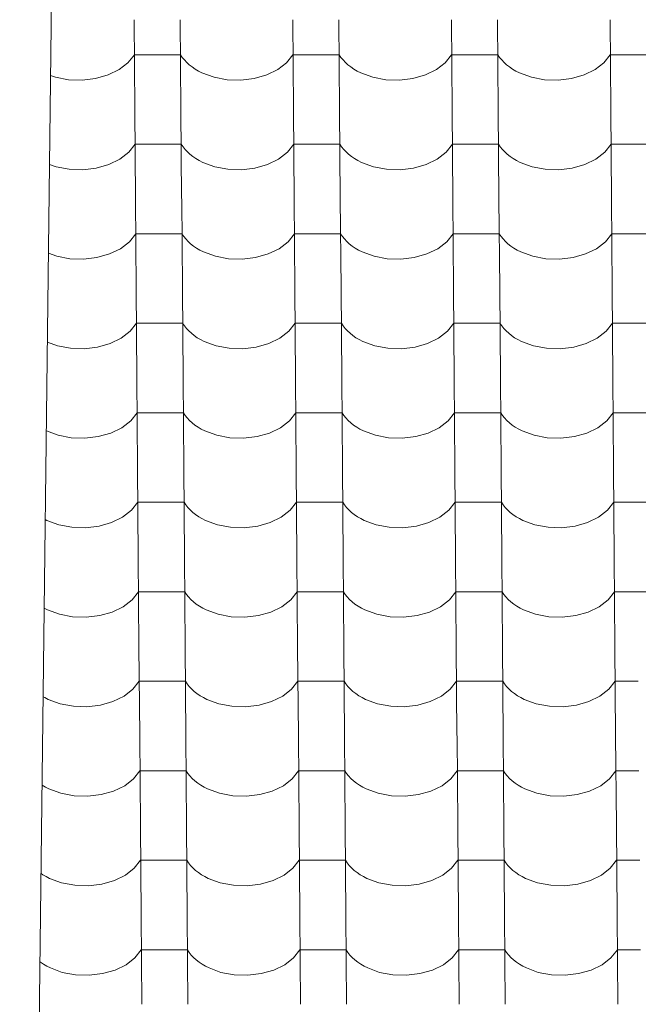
# Model space of a CAD drawing. Header units: millimetres. Extents: x -27785 to 104762, y -947 to 11132.
# Tile 11 of 146: x -20534 to -19891, y 8805 to 9829. Entities that reach past the tile are written whole.
import ezdxf

# ---------------------------------------------------------------- set-up
doc = ezdxf.new("R2010")
doc.units = ezdxf.units.MM
doc.header["$MEASUREMENT"] = 0
for name, color, linetype in [('POHLED JIŽNÍ_1_Bourané_Konstrukce - střechy a skořepiny', 7, 'Continuous'), ('POHLED JIŽNÍ_1_Bourané_Výplně - Povrchové', 7, 'Continuous'), ('POHLED JIŽNÍ_1_Konstrukce - nosné', 7, 'Continuous')]:
    doc.layers.add(name, color=color, linetype=linetype)

# ---------------------------------------------------------------- blocks, each defined once
blk = doc.blocks.new('*X2', base_point=(-29303.7, -27473.9))
at = {"layer": 'POHLED JIŽNÍ_1_Bourané_Výplně - Povrchové', "color": 7, "linetype": 'Continuous', "lineweight": 13}
for p, q in [((-20415.4, 9828.4), (-20414.7, 9735.7)), ((-20367.4, 9828.4), (-20366.7, 9735.7)), ((-20250.4, 9828.4), (-20249.7, 9735.7)), ((-20202.4, 9828.4), (-20201.7, 9735.7)), ((-20085.4, 9828.4), (-20084.7, 9735.7)), ((-20037.4, 9828.4), (-20036.7, 9735.7)), ((-19920.4, 9828.4), (-19919.7, 9735.7)), ((-20421.8, 9783.8), (-20415.1, 9792.2)), ((-20391.1, 9792.2), (-20415.1, 9792.2)), ((-20367.1, 9792.2), (-20391.1, 9792.2)), ((-20367.1, 9792.2), (-20365.3, 9789.4)), ((-20256.8, 9783.8), (-20250.2, 9792.2)), ((-20226.1, 9792.2), (-20250.2, 9792.2)), ((-20202.1, 9792.2), (-20226.1, 9792.2)), ((-20202.1, 9792.2), (-20200.3, 9789.4)), ((-20091.8, 9783.8), (-20085.2, 9792.2)), ((-20061.1, 9792.2), (-20085.2, 9792.2)), ((-20037.1, 9792.2), (-20061.1, 9792.2)), ((-20037.1, 9792.2), (-20035.3, 9789.4)), ((-19926.8, 9783.8), (-19920.2, 9792.2)), ((-19896.1, 9792.2), (-19920.2, 9792.2)), ((-19872.1, 9792.2), (-19896.1, 9792.2)), ((-20431, 9776.7), (-20421.8, 9783.8)), ((-20365.3, 9789.4), (-20363.1, 9786.7)), ((-20363.1, 9786.7), (-20360.7, 9784.1)), ((-20360.7, 9784.1), (-20358, 9781.7)), ((-20358, 9781.7), (-20355, 9779.4)), ((-20266, 9776.7), (-20256.8, 9783.8)), ((-20200.3, 9789.4), (-20198.1, 9786.7)), ((-20198.1, 9786.7), (-20195.7, 9784.1)), ((-20195.7, 9784.1), (-20193, 9781.7)), ((-20193, 9781.7), (-20190, 9779.4)), ((-20101, 9776.7), (-20091.8, 9783.8)), ((-20035.3, 9789.4), (-20033.1, 9786.7)), ((-20033.1, 9786.7), (-20030.7, 9784.1)), ((-20030.7, 9784.1), (-20028, 9781.7)), ((-20028, 9781.7), (-20025, 9779.4)), ((-19936, 9776.7), (-19926.8, 9783.8)), ((-20455.5, 9767.3), (-20442.4, 9771.1)), ((-20442.4, 9771.1), (-20431, 9776.7)), ((-20355, 9779.4), (-20351.8, 9777.2)), ((-20351.8, 9777.2), (-20348.4, 9775.2)), ((-20348.4, 9775.2), (-20344.8, 9773.3)), ((-20344.8, 9773.3), (-20332.3, 9768.7)), ((-20290.5, 9767.3), (-20277.4, 9771.1)), ((-20277.4, 9771.1), (-20266, 9776.7)), ((-20190, 9779.4), (-20186.8, 9777.2)), ((-20186.8, 9777.2), (-20183.4, 9775.2)), ((-20183.4, 9775.2), (-20179.8, 9773.3)), ((-20179.8, 9773.3), (-20167.3, 9768.7)), ((-20125.5, 9767.3), (-20112.4, 9771.1)), ((-20112.4, 9771.1), (-20101, 9776.7)), ((-20025, 9779.4), (-20021.8, 9777.2)), ((-20021.8, 9777.2), (-20018.4, 9775.2)), ((-20018.4, 9775.2), (-20014.8, 9773.3)), ((-20014.8, 9773.3), (-20002.3, 9768.7)), ((-19960.5, 9767.3), (-19947.5, 9771.1)), ((-19947.5, 9771.1), (-19936, 9776.7)), ((-20502.2, 9770.5), (-20497.3, 9768.7)), ((-20497.3, 9768.7), (-20483.6, 9766.1)), ((-20483.6, 9766.1), (-20469.4, 9765.7)), ((-20469.4, 9765.7), (-20455.5, 9767.3)), ((-20332.3, 9768.7), (-20318.6, 9766.1)), ((-20318.6, 9766.1), (-20304.4, 9765.7)), ((-20304.4, 9765.7), (-20290.5, 9767.3)), ((-20167.3, 9768.7), (-20153.6, 9766.1)), ((-20153.6, 9766.1), (-20139.4, 9765.7)), ((-20139.4, 9765.7), (-20125.5, 9767.3)), ((-20002.3, 9768.7), (-19988.6, 9766.1)), ((-19988.6, 9766.1), (-19974.4, 9765.7)), ((-19974.4, 9765.7), (-19960.5, 9767.3)), ((-20414.7, 9735.4), (-20414, 9642.7)), ((-20366.7, 9735.4), (-20366, 9642.7)), ((-20249.7, 9735.4), (-20249, 9642.7)), ((-20201.7, 9735.4), (-20201, 9642.7)), ((-20084.7, 9735.4), (-20084, 9642.7)), ((-20036.7, 9735.4), (-20036, 9642.7)), ((-19919.7, 9735.4), (-19919, 9642.7)), ((-20421, 9690.8), (-20414.4, 9699.2)), ((-20390.4, 9699.2), (-20414.4, 9699.2)), ((-20366.4, 9699.2), (-20390.4, 9699.2)), ((-20366.4, 9699.2), (-20364.5, 9696.4)), ((-20256, 9690.8), (-20249.4, 9699.2)), ((-20225.4, 9699.2), (-20249.4, 9699.2)), ((-20201.4, 9699.2), (-20225.4, 9699.2)), ((-20201.4, 9699.2), (-20199.6, 9696.4)), ((-20091, 9690.8), (-20084.4, 9699.2)), ((-20060.4, 9699.2), (-20084.4, 9699.2)), ((-20036.4, 9699.2), (-20060.4, 9699.2)), ((-20036.4, 9699.2), (-20034.6, 9696.4)), ((-19926, 9690.8), (-19919.4, 9699.2)), ((-19895.4, 9699.2), (-19919.4, 9699.2)), ((-19871.4, 9699.2), (-19895.4, 9699.2)), ((-20430.3, 9683.7), (-20421, 9690.8)), ((-20364.5, 9696.4), (-20362.4, 9693.7)), ((-20362.4, 9693.7), (-20360, 9691.1)), ((-20360, 9691.1), (-20357.3, 9688.7)), ((-20265.3, 9683.7), (-20256, 9690.8)), ((-20199.6, 9696.4), (-20197.4, 9693.7)), ((-20197.4, 9693.7), (-20195, 9691.1)), ((-20195, 9691.1), (-20192.3, 9688.7)), ((-20100.3, 9683.7), (-20091, 9690.8)), ((-20034.6, 9696.4), (-20032.4, 9693.7)), ((-20032.4, 9693.7), (-20030, 9691.1)), ((-20030, 9691.1), (-20027.3, 9688.7)), ((-19935.3, 9683.7), (-19926, 9690.8)), ((-20441.7, 9678.1), (-20430.3, 9683.7)), ((-20357.3, 9688.7), (-20354.3, 9686.3)), ((-20354.3, 9686.3), (-20351.1, 9684.2)), ((-20351.1, 9684.2), (-20347.7, 9682.1)), ((-20347.7, 9682.1), (-20344.1, 9680.3)), ((-20344.1, 9680.3), (-20331.6, 9675.7)), ((-20276.7, 9678.1), (-20265.3, 9683.7)), ((-20192.3, 9688.7), (-20189.3, 9686.3)), ((-20189.3, 9686.3), (-20186.1, 9684.2)), ((-20186.1, 9684.2), (-20182.7, 9682.1)), ((-20182.7, 9682.1), (-20179.1, 9680.3)), ((-20179.1, 9680.3), (-20166.6, 9675.7)), ((-20111.7, 9678.1), (-20100.3, 9683.7)), ((-20027.3, 9688.7), (-20024.3, 9686.3)), ((-20024.3, 9686.3), (-20021.1, 9684.2)), ((-20021.1, 9684.2), (-20017.7, 9682.1)), ((-20017.7, 9682.1), (-20014.1, 9680.3)), ((-20014.1, 9680.3), (-20001.6, 9675.7)), ((-19946.7, 9678.1), (-19935.3, 9683.7)), ((-20503.3, 9678.2), (-20496.6, 9675.7)), ((-20496.6, 9675.7), (-20482.9, 9673.1)), ((-20482.9, 9673.1), (-20468.7, 9672.7)), ((-20468.7, 9672.7), (-20454.7, 9674.3)), ((-20454.7, 9674.3), (-20441.7, 9678.1)), ((-20331.6, 9675.7), (-20317.9, 9673.1)), ((-20317.9, 9673.1), (-20303.7, 9672.7)), ((-20303.7, 9672.7), (-20289.7, 9674.3)), ((-20289.7, 9674.3), (-20276.7, 9678.1)), ((-20166.6, 9675.7), (-20152.9, 9673.1)), ((-20152.9, 9673.1), (-20138.7, 9672.7)), ((-20138.7, 9672.7), (-20124.8, 9674.3)), ((-20124.8, 9674.3), (-20111.7, 9678.1)), ((-20001.6, 9675.7), (-19987.9, 9673.1)), ((-19987.9, 9673.1), (-19973.7, 9672.7)), ((-19973.7, 9672.7), (-19959.8, 9674.3)), ((-19959.8, 9674.3), (-19946.7, 9678.1)), ((-20414, 9642.4), (-20413.3, 9549.7)), ((-20365.9, 9642.4), (-20365.2, 9549.7)), ((-20249, 9642.4), (-20248.3, 9549.7)), ((-20201, 9642.4), (-20200.2, 9549.7)), ((-20084, 9642.4), (-20083.3, 9549.7)), ((-20036, 9642.4), (-20035.2, 9549.7)), ((-19919, 9642.4), (-19918.3, 9549.7)), ((-20429.6, 9590.6), (-20420.3, 9597.8)), ((-20420.3, 9597.8), (-20413.7, 9606.2)), ((-20389.7, 9606.2), (-20413.7, 9606.2)), ((-20365.7, 9606.2), (-20389.7, 9606.2)), ((-20365.7, 9606.2), (-20363.8, 9603.4)), ((-20363.8, 9603.4), (-20361.7, 9600.7)), ((-20361.7, 9600.7), (-20359.3, 9598.1)), ((-20359.3, 9598.1), (-20356.6, 9595.7)), ((-20264.6, 9590.6), (-20255.3, 9597.8)), ((-20255.3, 9597.8), (-20248.7, 9606.2)), ((-20224.7, 9606.2), (-20248.7, 9606.2)), ((-20200.7, 9606.2), (-20224.7, 9606.2)), ((-20200.7, 9606.2), (-20198.8, 9603.4)), ((-20198.8, 9603.4), (-20196.7, 9600.7)), ((-20196.7, 9600.7), (-20194.3, 9598.1)), ((-20194.3, 9598.1), (-20191.6, 9595.7)), ((-20099.6, 9590.6), (-20090.3, 9597.8)), ((-20090.3, 9597.8), (-20083.7, 9606.2)), ((-20059.7, 9606.2), (-20083.7, 9606.2)), ((-20035.7, 9606.2), (-20059.7, 9606.2)), ((-20035.7, 9606.2), (-20033.8, 9603.4)), ((-20033.8, 9603.4), (-20031.7, 9600.7)), ((-20031.7, 9600.7), (-20029.3, 9598.1)), ((-20029.3, 9598.1), (-20026.6, 9595.7)), ((-19934.6, 9590.6), (-19925.3, 9597.8)), ((-19925.3, 9597.8), (-19918.7, 9606.2)), ((-19894.7, 9606.2), (-19918.7, 9606.2)), ((-19870.7, 9606.2), (-19894.7, 9606.2)), ((-20441, 9585.1), (-20429.6, 9590.6)), ((-20356.6, 9595.7), (-20353.6, 9593.3)), ((-20353.6, 9593.3), (-20350.4, 9591.2)), ((-20350.4, 9591.2), (-20347, 9589.1)), ((-20347, 9589.1), (-20343.3, 9587.3)), ((-20343.3, 9587.3), (-20330.8, 9582.7)), ((-20276, 9585.1), (-20264.6, 9590.6)), ((-20191.6, 9595.7), (-20188.6, 9593.3)), ((-20188.6, 9593.3), (-20185.4, 9591.2)), ((-20185.4, 9591.2), (-20182, 9589.1)), ((-20182, 9589.1), (-20178.3, 9587.3)), ((-20178.3, 9587.3), (-20165.9, 9582.7)), ((-20111, 9585.1), (-20099.6, 9590.6)), ((-20026.6, 9595.7), (-20023.6, 9593.3)), ((-20023.6, 9593.3), (-20020.4, 9591.2)), ((-20020.4, 9591.2), (-20017, 9589.1)), ((-20017, 9589.1), (-20013.3, 9587.3)), ((-20013.3, 9587.3), (-20000.9, 9582.7)), ((-19946, 9585.1), (-19934.6, 9590.6)), ((-20504.4, 9585.9), (-20495.8, 9582.7)), ((-20495.8, 9582.7), (-20482.2, 9580.1)), ((-20482.2, 9580.1), (-20468, 9579.7)), ((-20468, 9579.7), (-20454, 9581.3)), ((-20454, 9581.3), (-20441, 9585.1)), ((-20330.8, 9582.7), (-20317.2, 9580.1)), ((-20317.2, 9580.1), (-20303, 9579.7)), ((-20303, 9579.7), (-20289, 9581.3)), ((-20289, 9581.3), (-20276, 9585.1)), ((-20165.9, 9582.7), (-20152.2, 9580.1)), ((-20152.2, 9580.1), (-20138, 9579.7)), ((-20138, 9579.7), (-20124, 9581.3)), ((-20124, 9581.3), (-20111, 9585.1)), ((-20000.9, 9582.7), (-19987.2, 9580.1)), ((-19987.2, 9580.1), (-19973, 9579.7)), ((-19973, 9579.7), (-19959, 9581.3)), ((-19959, 9581.3), (-19946, 9585.1)), ((-20413.3, 9549.4), (-20412.5, 9456.7)), ((-20365.2, 9549.4), (-20364.5, 9456.7)), ((-20248.3, 9549.4), (-20247.5, 9456.7)), ((-20200.2, 9549.4), (-20199.5, 9456.7)), ((-20083.3, 9549.4), (-20082.5, 9456.7)), ((-20035.2, 9549.4), (-20034.5, 9456.7)), ((-19918.3, 9549.4), (-19917.6, 9456.7)), ((-20428.8, 9497.6), (-20419.6, 9504.8)), ((-20419.6, 9504.8), (-20413, 9513.2)), ((-20389, 9513.2), (-20413, 9513.2)), ((-20364.9, 9513.2), (-20389, 9513.2)), ((-20364.9, 9513.2), (-20363.1, 9510.4)), ((-20363.1, 9510.4), (-20361, 9507.7)), ((-20361, 9507.7), (-20358.5, 9505.1)), ((-20358.5, 9505.1), (-20355.8, 9502.7)), ((-20263.8, 9497.6), (-20254.6, 9504.8)), ((-20254.6, 9504.8), (-20248, 9513.2)), ((-20224, 9513.2), (-20248, 9513.2)), ((-20199.9, 9513.2), (-20224, 9513.2)), ((-20199.9, 9513.2), (-20198.1, 9510.4)), ((-20198.1, 9510.4), (-20196, 9507.7)), ((-20196, 9507.7), (-20193.5, 9505.1)), ((-20193.5, 9505.1), (-20190.8, 9502.7)), ((-20098.8, 9497.6), (-20089.6, 9504.8)), ((-20089.6, 9504.8), (-20083, 9513.2)), ((-20059, 9513.2), (-20083, 9513.2)), ((-20035, 9513.2), (-20059, 9513.2)), ((-20035, 9513.2), (-20033.1, 9510.4)), ((-20033.1, 9510.4), (-20031, 9507.7)), ((-20031, 9507.7), (-20028.5, 9505.1)), ((-20028.5, 9505.1), (-20025.8, 9502.7)), ((-19933.8, 9497.6), (-19924.6, 9504.8)), ((-19924.6, 9504.8), (-19918, 9513.2)), ((-19894, 9513.2), (-19918, 9513.2)), ((-19870, 9513.2), (-19894, 9513.2)), ((-20440.3, 9492), (-20428.8, 9497.6)), ((-20355.8, 9502.7), (-20352.9, 9500.3)), ((-20352.9, 9500.3), (-20349.7, 9498.1)), ((-20349.7, 9498.1), (-20346.2, 9496.1)), ((-20346.2, 9496.1), (-20342.6, 9494.3)), ((-20275.3, 9492), (-20263.8, 9497.6)), ((-20190.8, 9502.7), (-20187.9, 9500.3)), ((-20187.9, 9500.3), (-20184.7, 9498.1)), ((-20184.7, 9498.1), (-20181.2, 9496.1)), ((-20181.2, 9496.1), (-20177.6, 9494.3)), ((-20110.3, 9492), (-20098.8, 9497.6)), ((-20025.8, 9502.7), (-20022.9, 9500.3)), ((-20022.9, 9500.3), (-20019.7, 9498.1)), ((-20019.7, 9498.1), (-20016.2, 9496.1)), ((-20016.2, 9496.1), (-20012.6, 9494.3)), ((-19945.3, 9492), (-19933.8, 9497.6)), ((-20505.5, 9493.5), (-20495.1, 9489.7)), ((-20495.1, 9489.7), (-20481.4, 9487.1)), ((-20481.4, 9487.1), (-20467.3, 9486.7)), ((-20467.3, 9486.7), (-20453.3, 9488.3)), ((-20453.3, 9488.3), (-20440.3, 9492)), ((-20342.6, 9494.3), (-20330.1, 9489.7)), ((-20330.1, 9489.7), (-20316.4, 9487.1)), ((-20316.4, 9487.1), (-20302.3, 9486.7)), ((-20302.3, 9486.7), (-20288.3, 9488.3)), ((-20288.3, 9488.3), (-20275.3, 9492)), ((-20177.6, 9494.3), (-20165.1, 9489.7)), ((-20165.1, 9489.7), (-20151.5, 9487.1)), ((-20151.5, 9487.1), (-20137.3, 9486.7)), ((-20137.3, 9486.7), (-20123.3, 9488.3)), ((-20123.3, 9488.3), (-20110.3, 9492)), ((-20012.6, 9494.3), (-20000.1, 9489.7)), ((-20000.1, 9489.7), (-19986.5, 9487.1)), ((-19986.5, 9487.1), (-19972.3, 9486.7)), ((-19972.3, 9486.7), (-19958.3, 9488.3)), ((-19958.3, 9488.3), (-19945.3, 9492)), ((-20412.5, 9456.3), (-20411.8, 9363.7)), ((-20364.5, 9456.3), (-20363.8, 9363.7)), ((-20247.5, 9456.3), (-20246.8, 9363.7)), ((-20199.5, 9456.3), (-20198.8, 9363.7)), ((-20082.5, 9456.3), (-20081.8, 9363.7)), ((-20034.5, 9456.3), (-20033.8, 9363.7)), ((-19917.5, 9456.3), (-19916.8, 9363.7)), ((-20418.9, 9411.8), (-20412.3, 9420.2)), ((-20388.2, 9420.2), (-20412.3, 9420.2)), ((-20364.2, 9420.2), (-20388.2, 9420.2)), ((-20364.2, 9420.2), (-20362.4, 9417.4)), ((-20362.4, 9417.4), (-20360.2, 9414.7)), ((-20360.2, 9414.7), (-20357.8, 9412.1)), ((-20253.9, 9411.8), (-20247.3, 9420.2)), ((-20223.2, 9420.2), (-20247.3, 9420.2)), ((-20199.2, 9420.2), (-20223.2, 9420.2)), ((-20199.2, 9420.2), (-20197.4, 9417.4)), ((-20197.4, 9417.4), (-20195.2, 9414.7)), ((-20195.2, 9414.7), (-20192.8, 9412.1)), ((-20088.9, 9411.8), (-20082.3, 9420.2)), ((-20058.2, 9420.2), (-20082.3, 9420.2)), ((-20034.2, 9420.2), (-20058.2, 9420.2)), ((-20034.2, 9420.2), (-20032.4, 9417.4)), ((-20032.4, 9417.4), (-20030.2, 9414.7)), ((-20030.2, 9414.7), (-20027.8, 9412.1)), ((-19923.9, 9411.8), (-19917.3, 9420.2)), ((-19893.3, 9420.2), (-19917.3, 9420.2)), ((-19869.2, 9420.2), (-19893.3, 9420.2)), ((-20439.5, 9399), (-20428.1, 9404.6)), ((-20428.1, 9404.6), (-20418.9, 9411.8)), ((-20357.8, 9412.1), (-20355.1, 9409.6)), ((-20355.1, 9409.6), (-20352.1, 9407.3)), ((-20352.1, 9407.3), (-20348.9, 9405.1)), ((-20348.9, 9405.1), (-20345.5, 9403.1)), ((-20345.5, 9403.1), (-20341.9, 9401.3)), ((-20274.5, 9399), (-20263.1, 9404.6)), ((-20263.1, 9404.6), (-20253.9, 9411.8)), ((-20192.8, 9412.1), (-20190.1, 9409.6)), ((-20190.1, 9409.6), (-20187.2, 9407.3)), ((-20187.2, 9407.3), (-20183.9, 9405.1)), ((-20183.9, 9405.1), (-20180.5, 9403.1)), ((-20180.5, 9403.1), (-20176.9, 9401.3)), ((-20109.6, 9399), (-20098.1, 9404.6)), ((-20098.1, 9404.6), (-20088.9, 9411.8)), ((-20027.8, 9412.1), (-20025.1, 9409.6)), ((-20025.1, 9409.6), (-20022.2, 9407.3)), ((-20022.2, 9407.3), (-20019, 9405.1)), ((-20019, 9405.1), (-20015.5, 9403.1)), ((-20015.5, 9403.1), (-20011.9, 9401.3)), ((-19944.6, 9399), (-19933.1, 9404.6)), ((-19933.1, 9404.6), (-19923.9, 9411.8)), ((-20506.6, 9401.2), (-20494.4, 9396.7)), ((-20494.4, 9396.7), (-20480.7, 9394.1)), ((-20480.7, 9394.1), (-20466.5, 9393.6)), ((-20466.5, 9393.6), (-20452.6, 9395.3)), ((-20452.6, 9395.3), (-20439.5, 9399)), ((-20341.9, 9401.3), (-20329.4, 9396.7)), ((-20329.4, 9396.7), (-20315.7, 9394.1)), ((-20315.7, 9394.1), (-20301.5, 9393.6)), ((-20301.5, 9393.6), (-20287.6, 9395.3)), ((-20287.6, 9395.3), (-20274.5, 9399)), ((-20176.9, 9401.3), (-20164.4, 9396.7)), ((-20164.4, 9396.7), (-20150.7, 9394.1)), ((-20150.7, 9394.1), (-20136.5, 9393.6)), ((-20136.5, 9393.6), (-20122.6, 9395.3)), ((-20122.6, 9395.3), (-20109.6, 9399)), ((-20011.9, 9401.3), (-19999.4, 9396.7)), ((-19999.4, 9396.7), (-19985.7, 9394.1)), ((-19985.7, 9394.1), (-19971.5, 9393.6)), ((-19971.5, 9393.6), (-19957.6, 9395.3)), ((-19957.6, 9395.3), (-19944.6, 9399)), ((-20411.8, 9363.3), (-20411.1, 9270.7)), ((-20363.8, 9363.3), (-20363.1, 9270.7)), ((-20246.8, 9363.3), (-20246.1, 9270.7)), ((-20198.8, 9363.3), (-20198.1, 9270.7)), ((-20081.8, 9363.3), (-20081.1, 9270.7)), ((-20033.8, 9363.3), (-20033.1, 9270.7)), ((-19916.8, 9363.3), (-19916.1, 9270.7)), ((-20418.1, 9318.8), (-20411.5, 9327.2)), ((-20387.5, 9327.2), (-20411.5, 9327.2)), ((-20363.5, 9327.2), (-20387.5, 9327.2)), ((-20363.5, 9327.2), (-20361.7, 9324.4)), ((-20361.7, 9324.4), (-20359.5, 9321.7)), ((-20359.5, 9321.7), (-20357.1, 9319.1)), ((-20253.1, 9318.8), (-20246.5, 9327.2)), ((-20222.5, 9327.2), (-20246.5, 9327.2)), ((-20198.5, 9327.2), (-20222.5, 9327.2)), ((-20198.5, 9327.2), (-20196.7, 9324.4)), ((-20196.7, 9324.4), (-20194.5, 9321.7)), ((-20194.5, 9321.7), (-20192.1, 9319.1)), ((-20088.1, 9318.8), (-20081.5, 9327.2)), ((-20057.5, 9327.2), (-20081.5, 9327.2)), ((-20033.5, 9327.2), (-20057.5, 9327.2)), ((-20033.5, 9327.2), (-20031.7, 9324.4)), ((-20031.7, 9324.4), (-20029.5, 9321.7)), ((-20029.5, 9321.7), (-20027.1, 9319.1)), ((-19923.1, 9318.8), (-19916.5, 9327.2)), ((-19892.5, 9327.2), (-19916.5, 9327.2)), ((-19868.5, 9327.2), (-19892.5, 9327.2)), ((-20438.8, 9306), (-20427.4, 9311.6)), ((-20427.4, 9311.6), (-20418.1, 9318.8)), ((-20357.1, 9319.1), (-20354.4, 9316.6)), ((-20354.4, 9316.6), (-20351.4, 9314.3)), ((-20351.4, 9314.3), (-20348.2, 9312.1)), ((-20348.2, 9312.1), (-20344.8, 9310.1)), ((-20273.8, 9306), (-20262.4, 9311.6)), ((-20262.4, 9311.6), (-20253.1, 9318.8)), ((-20192.1, 9319.1), (-20189.4, 9316.6)), ((-20189.4, 9316.6), (-20186.4, 9314.3)), ((-20186.4, 9314.3), (-20183.2, 9312.1)), ((-20183.2, 9312.1), (-20179.8, 9310.1)), ((-20108.8, 9306), (-20097.4, 9311.6)), ((-20097.4, 9311.6), (-20088.1, 9318.8)), ((-20027.1, 9319.1), (-20024.4, 9316.6)), ((-20024.4, 9316.6), (-20021.4, 9314.3)), ((-20021.4, 9314.3), (-20018.2, 9312.1)), ((-20018.2, 9312.1), (-20014.8, 9310.1)), ((-19943.8, 9306), (-19932.4, 9311.6)), ((-19932.4, 9311.6), (-19923.1, 9318.8)), ((-20507.8, 9309.1), (-20506.2, 9308.3)), ((-20506.2, 9308.3), (-20493.7, 9303.7)), ((-20493.7, 9303.7), (-20480, 9301.1)), ((-20480, 9301.1), (-20465.8, 9300.6)), ((-20465.8, 9300.6), (-20451.9, 9302.3)), ((-20451.9, 9302.3), (-20438.8, 9306)), ((-20344.8, 9310.1), (-20341.2, 9308.3)), ((-20341.2, 9308.3), (-20328.7, 9303.7)), ((-20328.7, 9303.7), (-20315, 9301.1)), ((-20315, 9301.1), (-20300.8, 9300.6)), ((-20300.8, 9300.6), (-20286.9, 9302.3)), ((-20286.9, 9302.3), (-20273.8, 9306)), ((-20179.8, 9310.1), (-20176.2, 9308.3)), ((-20176.2, 9308.3), (-20163.7, 9303.7)), ((-20163.7, 9303.7), (-20150, 9301.1)), ((-20150, 9301.1), (-20135.8, 9300.6)), ((-20135.8, 9300.6), (-20121.9, 9302.3)), ((-20121.9, 9302.3), (-20108.8, 9306)), ((-20014.8, 9310.1), (-20011.2, 9308.3)), ((-20011.2, 9308.3), (-19998.7, 9303.7)), ((-19998.7, 9303.7), (-19985, 9301.1)), ((-19985, 9301.1), (-19970.8, 9300.6)), ((-19970.8, 9300.6), (-19956.9, 9302.3)), ((-19956.9, 9302.3), (-19943.8, 9306)), ((-20411.1, 9270.3), (-20410.4, 9177.6)), ((-20363.1, 9270.3), (-20362.3, 9177.6)), ((-20246.1, 9270.3), (-20245.4, 9177.6)), ((-20198.1, 9270.3), (-20197.3, 9177.6)), ((-20081.1, 9270.3), (-20080.4, 9177.6)), ((-20033.1, 9270.3), (-20032.3, 9177.6)), ((-19916.1, 9270.3), (-19915.4, 9177.6)), ((-20417.4, 9225.8), (-20410.8, 9234.2)), ((-20386.8, 9234.2), (-20410.8, 9234.2)), ((-20362.8, 9234.2), (-20386.8, 9234.2)), ((-20362.8, 9234.2), (-20360.9, 9231.4)), ((-20360.9, 9231.4), (-20358.8, 9228.7)), ((-20358.8, 9228.7), (-20356.4, 9226.1)), ((-20252.4, 9225.8), (-20245.8, 9234.2)), ((-20221.8, 9234.2), (-20245.8, 9234.2)), ((-20197.8, 9234.2), (-20221.8, 9234.2)), ((-20197.8, 9234.2), (-20195.9, 9231.4)), ((-20195.9, 9231.4), (-20193.8, 9228.7)), ((-20193.8, 9228.7), (-20191.4, 9226.1)), ((-20087.4, 9225.8), (-20080.8, 9234.2)), ((-20056.8, 9234.2), (-20080.8, 9234.2)), ((-20032.8, 9234.2), (-20056.8, 9234.2)), ((-20032.8, 9234.2), (-20030.9, 9231.4)), ((-20030.9, 9231.4), (-20028.8, 9228.7)), ((-20028.8, 9228.7), (-20026.4, 9226.1)), ((-19922.4, 9225.8), (-19915.8, 9234.2)), ((-19891.8, 9234.2), (-19915.8, 9234.2)), ((-19867.8, 9234.2), (-19891.8, 9234.2)), ((-20438.1, 9213), (-20426.7, 9218.6)), ((-20426.7, 9218.6), (-20417.4, 9225.8)), ((-20356.4, 9226.1), (-20353.7, 9223.6)), ((-20353.7, 9223.6), (-20350.7, 9221.3)), ((-20350.7, 9221.3), (-20347.5, 9219.1)), ((-20347.5, 9219.1), (-20344.1, 9217.1)), ((-20273.1, 9213), (-20261.7, 9218.6)), ((-20261.7, 9218.6), (-20252.4, 9225.8)), ((-20191.4, 9226.1), (-20188.7, 9223.6)), ((-20188.7, 9223.6), (-20185.7, 9221.3)), ((-20185.7, 9221.3), (-20182.5, 9219.1)), ((-20182.5, 9219.1), (-20179.1, 9217.1)), ((-20108.1, 9213), (-20096.7, 9218.6)), ((-20096.7, 9218.6), (-20087.4, 9225.8)), ((-20026.4, 9226.1), (-20023.7, 9223.6)), ((-20023.7, 9223.6), (-20020.7, 9221.3)), ((-20020.7, 9221.3), (-20017.5, 9219.1)), ((-20017.5, 9219.1), (-20014.1, 9217.1)), ((-19943.1, 9213), (-19931.7, 9218.6)), ((-19931.7, 9218.6), (-19922.4, 9225.8)), ((-20508.9, 9217), (-20505.4, 9215.3)), ((-20505.4, 9215.3), (-20493, 9210.7)), ((-20493, 9210.7), (-20479.3, 9208.1)), ((-20479.3, 9208.1), (-20465.1, 9207.6)), ((-20465.1, 9207.6), (-20451.1, 9209.3)), ((-20451.1, 9209.3), (-20438.1, 9213)), ((-20344.1, 9217.1), (-20340.4, 9215.3)), ((-20340.4, 9215.3), (-20328, 9210.7)), ((-20328, 9210.7), (-20314.3, 9208.1)), ((-20314.3, 9208.1), (-20300.1, 9207.6)), ((-20300.1, 9207.6), (-20286.1, 9209.3)), ((-20286.1, 9209.3), (-20273.1, 9213)), ((-20179.1, 9217.1), (-20175.4, 9215.3)), ((-20175.4, 9215.3), (-20163, 9210.7)), ((-20163, 9210.7), (-20149.3, 9208.1)), ((-20149.3, 9208.1), (-20135.1, 9207.6)), ((-20135.1, 9207.6), (-20121.1, 9209.3)), ((-20121.1, 9209.3), (-20108.1, 9213)), ((-20014.1, 9217.1), (-20010.4, 9215.3)), ((-20010.4, 9215.3), (-19998, 9210.7)), ((-19998, 9210.7), (-19984.3, 9208.1)), ((-19984.3, 9208.1), (-19970.1, 9207.6)), ((-19970.1, 9207.6), (-19956.1, 9209.3)), ((-19956.1, 9209.3), (-19943.1, 9213)), ((-20410.4, 9177.3), (-20409.6, 9084.6)), ((-20362.3, 9177.3), (-20361.6, 9084.6)), ((-20245.4, 9177.3), (-20244.6, 9084.6)), ((-20197.3, 9177.3), (-20196.6, 9084.6)), ((-20080.4, 9177.3), (-20079.7, 9084.6)), ((-20032.3, 9177.3), (-20031.6, 9084.6)), ((-19915.4, 9177.3), (-19914.7, 9084.6)), ((-20416.7, 9132.8), (-20410.1, 9141.2)), ((-20386.1, 9141.2), (-20410.1, 9141.2)), ((-20362.1, 9141.2), (-20386.1, 9141.2)), ((-20362.1, 9141.2), (-20360.2, 9138.4)), ((-20360.2, 9138.4), (-20358.1, 9135.7)), ((-20251.7, 9132.8), (-20245.1, 9141.2)), ((-20221.1, 9141.2), (-20245.1, 9141.2)), ((-20197.1, 9141.2), (-20221.1, 9141.2)), ((-20197.1, 9141.2), (-20195.2, 9138.4)), ((-20195.2, 9138.4), (-20193.1, 9135.7)), ((-20086.7, 9132.8), (-20080.1, 9141.2)), ((-20056.1, 9141.2), (-20080.1, 9141.2)), ((-20032.1, 9141.2), (-20056.1, 9141.2)), ((-20032.1, 9141.2), (-20030.2, 9138.4)), ((-20030.2, 9138.4), (-20028.1, 9135.7)), ((-19921.7, 9132.8), (-19915.1, 9141.2)), ((-19891.1, 9141.2), (-19915.1, 9141.2)), ((-20425.9, 9125.6), (-20416.7, 9132.8)), ((-20358.1, 9135.7), (-20355.6, 9133.1)), ((-20355.6, 9133.1), (-20352.9, 9130.6)), ((-20352.9, 9130.6), (-20350, 9128.3)), ((-20350, 9128.3), (-20346.8, 9126.1)), ((-20346.8, 9126.1), (-20343.3, 9124.1)), ((-20260.9, 9125.6), (-20251.7, 9132.8)), ((-20193.1, 9135.7), (-20190.6, 9133.1)), ((-20190.6, 9133.1), (-20187.9, 9130.6)), ((-20187.9, 9130.6), (-20185, 9128.3)), ((-20185, 9128.3), (-20181.8, 9126.1)), ((-20181.8, 9126.1), (-20178.4, 9124.1)), ((-20095.9, 9125.6), (-20086.7, 9132.8)), ((-20028.1, 9135.7), (-20025.6, 9133.1)), ((-20025.6, 9133.1), (-20022.9, 9130.6)), ((-20022.9, 9130.6), (-20020, 9128.3)), ((-20020, 9128.3), (-20016.8, 9126.1)), ((-20016.8, 9126.1), (-20013.4, 9124.1)), ((-19931, 9125.6), (-19921.7, 9132.8)), ((-20510, 9125.1), (-20508.3, 9124.1)), ((-20508.3, 9124.1), (-20504.7, 9122.2)), ((-20504.7, 9122.2), (-20492.2, 9117.7)), ((-20492.2, 9117.7), (-20478.5, 9115.1)), ((-20464.4, 9114.6), (-20450.4, 9116.3)), ((-20450.4, 9116.3), (-20437.4, 9120)), ((-20437.4, 9120), (-20425.9, 9125.6)), ((-20343.3, 9124.1), (-20339.7, 9122.2)), ((-20339.7, 9122.2), (-20327.2, 9117.7)), ((-20327.2, 9117.7), (-20313.6, 9115.1)), ((-20299.4, 9114.6), (-20285.4, 9116.3)), ((-20285.4, 9116.3), (-20272.4, 9120)), ((-20272.4, 9120), (-20260.9, 9125.6)), ((-20178.4, 9124.1), (-20174.7, 9122.2)), ((-20174.7, 9122.2), (-20162.2, 9117.7)), ((-20162.2, 9117.7), (-20148.6, 9115.1)), ((-20134.4, 9114.6), (-20120.4, 9116.3)), ((-20120.4, 9116.3), (-20107.4, 9120)), ((-20107.4, 9120), (-20095.9, 9125.6)), ((-20013.4, 9124.1), (-20009.7, 9122.2)), ((-20009.7, 9122.2), (-19997.2, 9117.7)), ((-19997.2, 9117.7), (-19983.6, 9115.1)), ((-19969.4, 9114.6), (-19955.4, 9116.3)), ((-19955.4, 9116.3), (-19942.4, 9120)), ((-19942.4, 9120), (-19931, 9125.6)), ((-20478.5, 9115.1), (-20464.4, 9114.6)), ((-20313.6, 9115.1), (-20299.4, 9114.6)), ((-20148.6, 9115.1), (-20134.4, 9114.6)), ((-19983.6, 9115.1), (-19969.4, 9114.6)), ((-20409.6, 9084.3), (-20408.9, 8991.6)), ((-20361.6, 9084.3), (-20360.9, 8991.6)), ((-20244.6, 9084.3), (-20243.9, 8991.6)), ((-20196.6, 9084.3), (-20195.9, 8991.6)), ((-20079.6, 9084.3), (-20078.9, 8991.6)), ((-20031.6, 9084.3), (-20030.9, 8991.6)), ((-19914.7, 9084.3), (-19913.9, 8991.6)), ((-20416, 9039.8), (-20409.4, 9048.1)), ((-20385.3, 9048.1), (-20409.4, 9048.1)), ((-20361.3, 9048.1), (-20385.3, 9048.1)), ((-20361.3, 9048.1), (-20359.5, 9045.4)), ((-20359.5, 9045.4), (-20357.3, 9042.7)), ((-20251, 9039.8), (-20244.4, 9048.1)), ((-20220.3, 9048.1), (-20244.4, 9048.1)), ((-20196.3, 9048.1), (-20220.3, 9048.1)), ((-20196.3, 9048.1), (-20194.5, 9045.4)), ((-20194.5, 9045.4), (-20192.3, 9042.7)), ((-20086, 9039.8), (-20079.4, 9048.1)), ((-20055.4, 9048.1), (-20079.4, 9048.1)), ((-20031.3, 9048.1), (-20055.4, 9048.1)), ((-20031.3, 9048.1), (-20029.5, 9045.4)), ((-20029.5, 9045.4), (-20027.3, 9042.7)), ((-19921, 9039.8), (-19914.4, 9048.1)), ((-19890.4, 9048.1), (-19914.4, 9048.1)), ((-20425.2, 9032.6), (-20416, 9039.8)), ((-20357.3, 9042.7), (-20354.9, 9040.1)), ((-20354.9, 9040.1), (-20352.2, 9037.6)), ((-20352.2, 9037.6), (-20349.3, 9035.3)), ((-20349.3, 9035.3), (-20346.1, 9033.1)), ((-20260.2, 9032.6), (-20251, 9039.8)), ((-20192.3, 9042.7), (-20189.9, 9040.1)), ((-20189.9, 9040.1), (-20187.2, 9037.6)), ((-20187.2, 9037.6), (-20184.3, 9035.3)), ((-20184.3, 9035.3), (-20181.1, 9033.1)), ((-20095.2, 9032.6), (-20086, 9039.8)), ((-20027.3, 9042.7), (-20024.9, 9040.1)), ((-20024.9, 9040.1), (-20022.2, 9037.6)), ((-20022.2, 9037.6), (-20019.3, 9035.3)), ((-20019.3, 9035.3), (-20016.1, 9033.1)), ((-19930.2, 9032.6), (-19921, 9039.8)), ((-20511.1, 9033.1), (-20511, 9033.1)), ((-20511, 9033.1), (-20507.6, 9031.1)), ((-20507.6, 9031.1), (-20504, 9029.2)), ((-20504, 9029.2), (-20491.5, 9024.7)), ((-20491.5, 9024.7), (-20477.8, 9022.1)), ((-20449.7, 9023.3), (-20436.7, 9027)), ((-20436.7, 9027), (-20425.2, 9032.6)), ((-20346.1, 9033.1), (-20342.6, 9031.1)), ((-20342.6, 9031.1), (-20339, 9029.2)), ((-20339, 9029.2), (-20326.5, 9024.7)), ((-20326.5, 9024.7), (-20312.8, 9022.1)), ((-20284.7, 9023.3), (-20271.7, 9027)), ((-20271.7, 9027), (-20260.2, 9032.6)), ((-20181.1, 9033.1), (-20177.6, 9031.1)), ((-20177.6, 9031.1), (-20174, 9029.2)), ((-20174, 9029.2), (-20161.5, 9024.7)), ((-20161.5, 9024.7), (-20147.8, 9022.1)), ((-20119.7, 9023.3), (-20106.7, 9027)), ((-20106.7, 9027), (-20095.2, 9032.6)), ((-20016.1, 9033.1), (-20012.6, 9031.1)), ((-20012.6, 9031.1), (-20009, 9029.2)), ((-20009, 9029.2), (-19996.5, 9024.7)), ((-19996.5, 9024.7), (-19982.8, 9022.1)), ((-19954.7, 9023.3), (-19941.7, 9027)), ((-19941.7, 9027), (-19930.2, 9032.6)), ((-20477.8, 9022.1), (-20463.6, 9021.6)), ((-20463.6, 9021.6), (-20449.7, 9023.3)), ((-20312.8, 9022.1), (-20298.6, 9021.6)), ((-20298.6, 9021.6), (-20284.7, 9023.3)), ((-20147.8, 9022.1), (-20133.7, 9021.6)), ((-20133.7, 9021.6), (-20119.7, 9023.3)), ((-19982.8, 9022.1), (-19968.7, 9021.6)), ((-19968.7, 9021.6), (-19954.7, 9023.3)), ((-20408.9, 8991.3), (-20408.2, 8898.6)), ((-20360.9, 8991.3), (-20360.2, 8898.6)), ((-20243.9, 8991.3), (-20243.2, 8898.6)), ((-20195.9, 8991.3), (-20195.2, 8898.6)), ((-20078.9, 8991.3), (-20078.2, 8898.6)), ((-20030.9, 8991.3), (-20030.2, 8898.6)), ((-19913.9, 8991.3), (-19913.2, 8898.6)), ((-20415.2, 8946.8), (-20408.6, 8955.1)), ((-20384.6, 8955.1), (-20408.6, 8955.1)), ((-20360.6, 8955.1), (-20384.6, 8955.1)), ((-20360.6, 8955.1), (-20358.8, 8952.3)), ((-20358.8, 8952.3), (-20356.6, 8949.6)), ((-20250.2, 8946.8), (-20243.6, 8955.1)), ((-20219.6, 8955.1), (-20243.6, 8955.1)), ((-20195.6, 8955.1), (-20219.6, 8955.1)), ((-20195.6, 8955.1), (-20193.8, 8952.3)), ((-20193.8, 8952.3), (-20191.6, 8949.6)), ((-20085.2, 8946.8), (-20078.6, 8955.1)), ((-20054.6, 8955.1), (-20078.6, 8955.1)), ((-20030.6, 8955.1), (-20054.6, 8955.1)), ((-20030.6, 8955.1), (-20028.8, 8952.3)), ((-20028.8, 8952.3), (-20026.6, 8949.6)), ((-19920.3, 8946.8), (-19913.6, 8955.1)), ((-19889.6, 8955.1), (-19913.6, 8955.1)), ((-20424.5, 8939.6), (-20415.2, 8946.8)), ((-20356.6, 8949.6), (-20354.2, 8947.1)), ((-20354.2, 8947.1), (-20351.5, 8944.6)), ((-20351.5, 8944.6), (-20348.5, 8942.3)), ((-20348.5, 8942.3), (-20345.3, 8940.1)), ((-20259.5, 8939.6), (-20250.2, 8946.8)), ((-20191.6, 8949.6), (-20189.2, 8947.1)), ((-20189.2, 8947.1), (-20186.5, 8944.6)), ((-20186.5, 8944.6), (-20183.5, 8942.3)), ((-20183.5, 8942.3), (-20180.3, 8940.1)), ((-20094.5, 8939.6), (-20085.2, 8946.8)), ((-20026.6, 8949.6), (-20024.2, 8947.1)), ((-20024.2, 8947.1), (-20021.5, 8944.6)), ((-20021.5, 8944.6), (-20018.5, 8942.3)), ((-20018.5, 8942.3), (-20015.3, 8940.1)), ((-19929.5, 8939.6), (-19920.3, 8946.8)), ((-20512.2, 8941.4), (-20510.3, 8940.1)), ((-20510.3, 8940.1), (-20506.9, 8938.1)), ((-20506.9, 8938.1), (-20503.3, 8936.2)), ((-20503.3, 8936.2), (-20490.8, 8931.7)), ((-20449, 8930.3), (-20435.9, 8934)), ((-20435.9, 8934), (-20424.5, 8939.6)), ((-20345.3, 8940.1), (-20341.9, 8938.1)), ((-20341.9, 8938.1), (-20338.3, 8936.2)), ((-20338.3, 8936.2), (-20325.8, 8931.7)), ((-20284, 8930.3), (-20270.9, 8934)), ((-20270.9, 8934), (-20259.5, 8939.6)), ((-20180.3, 8940.1), (-20176.9, 8938.1)), ((-20176.9, 8938.1), (-20173.3, 8936.2)), ((-20173.3, 8936.2), (-20160.8, 8931.7)), ((-20119, 8930.3), (-20105.9, 8934)), ((-20105.9, 8934), (-20094.5, 8939.6)), ((-20015.3, 8940.1), (-20011.9, 8938.1)), ((-20011.9, 8938.1), (-20008.3, 8936.2)), ((-20008.3, 8936.2), (-19995.8, 8931.7)), ((-19954, 8930.3), (-19940.9, 8934)), ((-19940.9, 8934), (-19929.5, 8939.6)), ((-20490.8, 8931.7), (-20477.1, 8929.1)), ((-20477.1, 8929.1), (-20462.9, 8928.6)), ((-20462.9, 8928.6), (-20449, 8930.3)), ((-20325.8, 8931.7), (-20312.1, 8929.1)), ((-20312.1, 8929.1), (-20297.9, 8928.6)), ((-20297.9, 8928.6), (-20284, 8930.3)), ((-20160.8, 8931.7), (-20147.1, 8929.1)), ((-20147.1, 8929.1), (-20132.9, 8928.6)), ((-20132.9, 8928.6), (-20119, 8930.3)), ((-19995.8, 8931.7), (-19982.1, 8929.1)), ((-19982.1, 8929.1), (-19967.9, 8928.6)), ((-19967.9, 8928.6), (-19954, 8930.3)), ((-20408.2, 8898.3), (-20407.5, 8805.6)), ((-20360.2, 8898.3), (-20359.4, 8805.6)), ((-20243.2, 8898.3), (-20242.5, 8805.6)), ((-20195.2, 8898.3), (-20194.4, 8805.6)), ((-20078.2, 8898.3), (-20077.5, 8805.6)), ((-20030.2, 8898.3), (-20029.4, 8805.6)), ((-19913.2, 8898.3), (-19912.5, 8805.6)), ((-20414.5, 8853.7), (-20407.9, 8862.1)), ((-20383.9, 8862.1), (-20407.9, 8862.1)), ((-20359.9, 8862.1), (-20383.9, 8862.1)), ((-20359.9, 8862.1), (-20358, 8859.3)), ((-20249.5, 8853.7), (-20242.9, 8862.1)), ((-20218.9, 8862.1), (-20242.9, 8862.1)), ((-20194.9, 8862.1), (-20218.9, 8862.1)), ((-20194.9, 8862.1), (-20193, 8859.3)), ((-20084.5, 8853.7), (-20077.9, 8862.1)), ((-20053.9, 8862.1), (-20077.9, 8862.1)), ((-20029.9, 8862.1), (-20053.9, 8862.1)), ((-20029.9, 8862.1), (-20028, 8859.3)), ((-19919.5, 8853.7), (-19912.9, 8862.1)), ((-19888.9, 8862.1), (-19912.9, 8862.1)), ((-20423.8, 8846.6), (-20414.5, 8853.7)), ((-20358, 8859.3), (-20355.9, 8856.6)), ((-20355.9, 8856.6), (-20353.5, 8854.1)), ((-20353.5, 8854.1), (-20350.8, 8851.6)), ((-20350.8, 8851.6), (-20347.8, 8849.3)), ((-20258.8, 8846.6), (-20249.5, 8853.7)), ((-20193, 8859.3), (-20190.9, 8856.6)), ((-20190.9, 8856.6), (-20188.5, 8854.1)), ((-20188.5, 8854.1), (-20185.8, 8851.6)), ((-20185.8, 8851.6), (-20182.8, 8849.3)), ((-20093.8, 8846.6), (-20084.5, 8853.7)), ((-20028, 8859.3), (-20025.9, 8856.6)), ((-20025.9, 8856.6), (-20023.5, 8854.1)), ((-20023.5, 8854.1), (-20020.8, 8851.6)), ((-20020.8, 8851.6), (-20017.8, 8849.3)), ((-19928.8, 8846.6), (-19919.5, 8853.7)), ((-20513.3, 8849.7), (-20512.8, 8849.3)), ((-20512.8, 8849.3), (-20509.6, 8847.1)), ((-20509.6, 8847.1), (-20506.2, 8845.1)), ((-20506.2, 8845.1), (-20502.5, 8843.2)), ((-20502.5, 8843.2), (-20490.1, 8838.6)), ((-20448.2, 8837.3), (-20435.2, 8841)), ((-20435.2, 8841), (-20423.8, 8846.6)), ((-20347.8, 8849.3), (-20344.6, 8847.1)), ((-20344.6, 8847.1), (-20341.2, 8845.1)), ((-20341.2, 8845.1), (-20337.5, 8843.2)), ((-20337.5, 8843.2), (-20325.1, 8838.6)), ((-20283.2, 8837.3), (-20270.2, 8841)), ((-20270.2, 8841), (-20258.8, 8846.6)), ((-20182.8, 8849.3), (-20179.6, 8847.1)), ((-20179.6, 8847.1), (-20176.2, 8845.1)), ((-20176.2, 8845.1), (-20172.5, 8843.2)), ((-20172.5, 8843.2), (-20160.1, 8838.6)), ((-20118.2, 8837.3), (-20105.2, 8841)), ((-20105.2, 8841), (-20093.8, 8846.6)), ((-20017.8, 8849.3), (-20014.6, 8847.1)), ((-20014.6, 8847.1), (-20011.2, 8845.1)), ((-20011.2, 8845.1), (-20007.5, 8843.2)), ((-20007.5, 8843.2), (-19995.1, 8838.6)), ((-19953.2, 8837.3), (-19940.2, 8841)), ((-19940.2, 8841), (-19928.8, 8846.6)), ((-20490.1, 8838.6), (-20476.4, 8836.1)), ((-20476.4, 8836.1), (-20462.2, 8835.6)), ((-20462.2, 8835.6), (-20448.2, 8837.3)), ((-20325.1, 8838.6), (-20311.4, 8836.1)), ((-20311.4, 8836.1), (-20297.2, 8835.6)), ((-20297.2, 8835.6), (-20283.2, 8837.3)), ((-20160.1, 8838.6), (-20146.4, 8836.1)), ((-20146.4, 8836.1), (-20132.2, 8835.6)), ((-20132.2, 8835.6), (-20118.2, 8837.3)), ((-19995.1, 8838.6), (-19981.4, 8836.1)), ((-19981.4, 8836.1), (-19967.2, 8835.6)), ((-19967.2, 8835.6), (-19953.2, 8837.3))]:
    blk.add_line(p, q, dxfattribs=at)

msp = doc.modelspace()

# ---------------------------------------------------------------- linework, layer by layer
at = {"layer": 'POHLED JIŽNÍ_1_Bourané_Konstrukce - střechy a skořepiny', "color": 7, "linetype": 'Continuous', "lineweight": 13}
msp.add_line((-20488.6, 10896), (-20534.4, 7107.7), dxfattribs=at)

# ---------------------------------------------------------------- block references
at = {"layer": 'POHLED JIŽNÍ_1_Konstrukce - nosné', "color": 9, "linetype": 'Continuous', "lineweight": 13}
msp.add_blockref('*X2', (-29303.7, -27473.9), dxfattribs=at)

doc.saveas('drawing.dxf')
